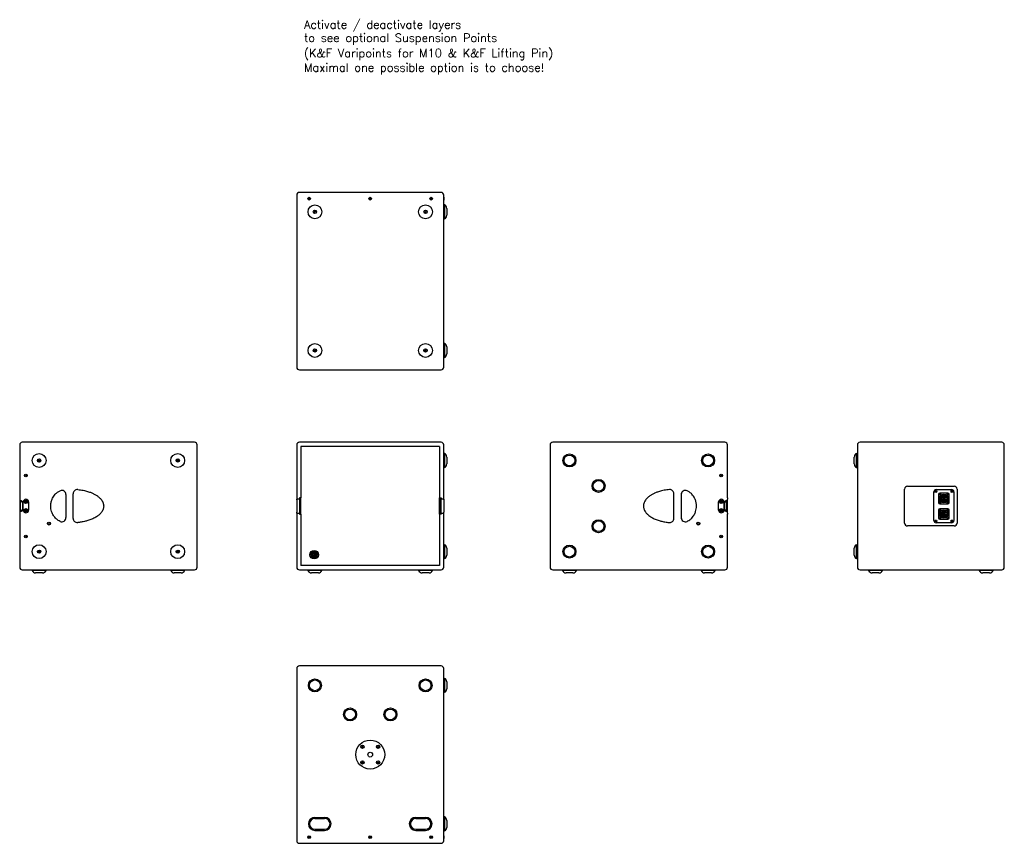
# Model space of a CAD drawing. Extents: x -40 to 3512, y -506 to 2466.
import ezdxf

# ---------------------------------------------------------------- set-up
doc = ezdxf.new("R2010")
doc.units = 0
doc.linetypes.add('Durchgehend', pattern=[0])
doc.layers.get('0').update_dxf_attribs({"linetype": 'CONTINUOUS'})
for name, color, linetype, lineweight in [('KF_NOMOS_LS_II_BOTTOM', 7, 'Durchgehend', 25), ('KF_NOMOS_LS_II_LEFT', 7, 'Durchgehend', 25), ('KF_NOMOS_LS_II_REAR', 7, 'Durchgehend', 25), ('KF_NOMOS_LS_II_RIGHT', 7, 'Durchgehend', 25), ('KF_NOMOS_LS_II_TOP', 7, 'Durchgehend', 25)]:
    doc.layers.add(name, color=color, linetype=linetype, lineweight=lineweight)
doc.layers.add('KF_NOMOS_LS_II_DIM', color=1, linetype='CONTINUOUS')
doc.layers.add('KF_NOMOS_LS_II_FRONT', color=7, linetype='Durchgehend')
doc.styles.add('MEASURE', font='txt_IV25.ttf', dxfattribs={"height": 2.5})

# ---------------------------------------------------------------- blocks, each defined once
blk = doc.blocks.new('KF_NOMOS_LS_II_RIGHT')
at = {"layer": 'KF_NOMOS_LS_II_RIGHT'}
for p, q in [((310.5, 0), (-310.5, 0)), ((-320, -9.5), (-320, -10)), ((-320, -10), (-320, -200.5)), ((320, -10), (320, -9.5)), ((320, -450), (320, -10)), ((-252.2, -66.2), (-251.7, -64)), ((-250.5, -67.8), (-252.2, -66.2)), ((-251.7, -64), (-249.5, -63.2)), ((-248.3, -67), (-250.5, -67.8)), ((-249.5, -63.2), (-247.8, -64.8)), ((-247.8, -64.8), (-248.3, -67)), ((247.8, -66.2), (248.3, -64)), ((249.5, -67.8), (247.8, -66.2)), ((248.3, -64), (250.5, -63.2)), ((251.7, -67), (249.5, -67.8)), ((250.5, -63.2), (252.2, -64.8)), ((252.2, -64.8), (251.7, -67)), ((-299.2, -120), (-298.4, -118.5)), ((-298.4, -121.5), (-299.2, -120)), ((-298.4, -118.5), (-296.6, -118.5)), ((-296.6, -121.5), (-298.4, -121.5)), ((-296.6, -118.5), (-295.8, -120)), ((-295.8, -120), (-296.6, -121.5)), ((-320, -200.5), (-320, -204.5)), ((-320, -204.5), (-320, -255.5)), ((-313.5, -211.5), (-320, -211.5)), ((-299.5, -213.8), (-297.4, -212.7)), ((-297.4, -212.7), (-295.5, -213.9)), ((-153, -188.3), (-153, -271.7)), ((-127, -274.4), (-127, -185.6)), ((-320, -248.5), (-313.5, -248.5)), ((-317, -242.5), (-317, -217.5)), ((-310, -215), (-310, -245)), ((-307, -245), (-307, -215)), ((-299.6, -244), (-297.7, -242.7)), ((-299.4, -246.3), (-299.6, -244)), ((-299.5, -216.1), (-299.5, -213.8)), ((-297.6, -217.3), (-299.5, -216.1)), ((-297.3, -247.3), (-299.4, -246.3)), ((-297.7, -242.7), (-295.6, -243.7)), ((-295.5, -216.2), (-297.6, -217.3)), ((-295.4, -246), (-297.3, -247.3)), ((-295.6, -243.7), (-295.4, -246)), ((-295.5, -213.9), (-295.5, -216.2)), ((-288, -215), (-288, -245)), ((-320, -255.5), (-320, -259.5)), ((-320, -259.5), (-320, -450)), ((-299.2, -340), (-298.4, -338.5)), ((-298.4, -341.5), (-299.2, -340)), ((-298.4, -338.5), (-296.6, -338.5)), ((-296.6, -341.5), (-298.4, -341.5)), ((-296.6, -338.5), (-295.8, -340)), ((-295.8, -340), (-296.6, -341.5)), ((-252.2, -395.2), (-251.7, -392.9)), ((-250.5, -396.8), (-252.2, -395.2)), ((-251.7, -392.9), (-249.5, -392.2)), ((-248.3, -396.1), (-250.5, -396.8)), ((-249.5, -392.2), (-247.8, -393.8)), ((-247.8, -393.8), (-248.3, -396.1)), ((247.8, -395.2), (248.3, -392.9)), ((249.5, -396.8), (247.8, -395.2)), ((248.3, -392.9), (250.5, -392.2)), ((251.7, -396.1), (249.5, -396.8)), ((250.5, -392.2), (252.2, -393.8)), ((252.2, -393.8), (251.7, -396.1)), ((-320, -450), (-320, -450.5)), ((-310.5, -460), (310.5, -460)), ((-275, -463), (-275, -460)), ((-225, -463), (-225, -460)), ((225, -463), (225, -460)), ((275, -463), (275, -460)), ((320, -450.5), (320, -450)), ((-225, -463), (-275, -463)), ((-237.5, -471), (-262.5, -471)), ((275, -463), (225, -463)), ((262.5, -471), (237.5, -471))]:
    blk.add_line(p, q, dxfattribs=at)
for centre, radius in [((-250, -65.5), 25), ((-250, -65.5), 6.25), ((-250, -65.5), 6), ((250, -65.5), 25), ((250, -65.5), 6), ((-297.5, -120), 5), ((-297.5, -215), 6), ((-297.5, -245), 6), ((-214.6, -293), 5.5), ((-214.6, -293), 4), ((-297.5, -340), 5), ((-250, -394.5), 25), ((-250, -394.5), 6), ((250, -394.5), 25), ((250, -394.5), 6)]:
    blk.add_circle(centre, radius, dxfattribs=at)
for centre, radius, start, end in [((-310.5, -9.5), 9.5, 90, 180), ((310.5, -9.5), 9.5, 0, 90), ((-168, -188.3), 15, 0, 114.5331), ((-112, -185.6), 15, 85.3524, 180), ((-297.5, -215), 9.5, 0, 180), ((-313.5, -217.5), 3.5, 0, 180), ((-313.5, -242.5), 3.5, 180, 0), ((-313.5, -215), 3.5, 0, 31.0027), ((-313.5, -245), 3.5, 328.9973, 0), ((-297.5, -245), 9.5, 180, 0), ((-168, -271.7), 15, 245.4669, 0), ((-112, -274.4), 15, 180, 274.6476), ((-310.5, -450.5), 9.5, 180, 270), ((310.5, -450.5), 9.5, 270, 0), ((-262.5, -457.2), 13.8, 204.7615, 270), ((-237.5, -457.2), 13.8, 270, 335.2385), ((237.5, -457.2), 13.8, 204.7615, 270), ((262.5, -457.2), 13.8, 270, 335.2385)]:
    blk.add_arc(centre, radius, start, end, dxfattribs=at)
for points, knots in [([(-174.2, -285.4), (-178.6, -283.3), (-182.8, -280.7), (-188.1, -276.2), (-189.6, -274.8), (-192.9, -271.4), (-194.7, -269.2), (-199.1, -263.1), (-201.5, -258.8), (-203.9, -252.8), (-204.5, -251.1), (-206, -246.3), (-206.8, -243.1), (-207.8, -236.6), (-208, -233.3), (-208, -230), (-208, -225.8), (-207.6, -221.6), (-206, -213.4), (-204.8, -209.4), (-202.6, -204.1), (-202, -202.7), (-200, -198.7), (-198.5, -196.2), (-195.2, -191.4), (-193.4, -189.2), (-190.3, -185.8), (-189, -184.6), (-185, -181.1), (-182.1, -178.9), (-177.4, -176.2), (-175.8, -175.4), (-174.2, -174.6)], [-15.052595, -15.052595, -15.052595, -15.052595, -13.432078, -13.432078, -12.749521, -12.749521, -11.832876, -11.832876, -10.251904, -10.251904, -9.679587, -9.679587, -8.602942, -8.602942, -7.526297, -7.526297, -7.526297, -6.156048, -6.156048, -4.785804, -4.785804, -4.271919, -4.271919, -3.318832, -3.318832, -2.365751, -2.365751, -1.802711, -1.802711, -0.592015, -0.592015, 0, 0, 0, 0]), ([(-110.8, -170.7), (-107.6, -170.9), (-104.4, -171.3), (-94.8, -172.5), (-88.3, -173.7), (-77.2, -176.4), (-72.4, -177.8), (-64.1, -180.7), (-60.6, -182.1), (-55.9, -184.2), (-54.6, -184.8), (-50.2, -187), (-47.1, -188.7), (-41.2, -192.4), (-38.3, -194.4), (-33.8, -198.1), (-32.1, -199.6), (-28.1, -203.6), (-25.9, -206.2), (-22.6, -210.9), (-21.4, -213.1), (-20, -216.1), (-19.6, -217), (-18.5, -219.8), (-18, -221.8), (-17.2, -226), (-17, -228.1), (-17, -230.1), (-17, -231.8), (-17.1, -233.4), (-17.6, -236.7), (-18, -238.3), (-18.9, -241.2), (-19.4, -242.4), (-20.7, -245.5), (-21.6, -247.3), (-24.4, -251.9), (-26.5, -254.6), (-31.2, -259.7), (-33.9, -262.1), (-40.6, -267.3), (-44.7, -270), (-53.4, -274.7), (-58, -276.9), (-67.6, -280.6), (-72.4, -282.2), (-79.1, -284), (-80.9, -284.5), (-87.9, -286.2), (-93.1, -287.2), (-102.6, -288.5), (-106.7, -289), (-110.8, -289.3)], [-25.811391, -25.811391, -25.811391, -25.811391, -24.819741, -24.819741, -22.81446, -22.81446, -21.271935, -21.271935, -20.085378, -20.085378, -19.644213, -19.644213, -18.531392, -18.531392, -17.418565, -17.418565, -16.653182, -16.653182, -15.552961, -15.552961, -14.706638, -14.706638, -14.391771, -14.391771, -13.648736, -13.648736, -12.905695, -12.905695, -12.905695, -12.320775, -12.320775, -11.735855, -11.735855, -11.267636, -11.267636, -10.566014, -10.566014, -9.438894, -9.438894, -8.269676, -8.269676, -6.707008, -6.707008, -5.108045, -5.108045, -3.509087, -3.509087, -2.946112, -2.946112, -1.277184, -1.277184, 0, 0, 0, 0]), ([(-313.5, -211.5), (-313.1, -211.5), (-312.6, -211.6), (-311.7, -211.9), (-311.3, -212.2), (-310.8, -212.7), (-310.7, -212.9), (-310.5, -213.2)], [-0.5328021, -0.5328021, -0.5328021, -0.5328021, -0.3985902, -0.3985902, -0.2643783, -0.2643783, -0.1809344, -0.1809344, -0.1809344, -0.1809344]), ([(-310.5, -246.8), (-310.7, -247.1), (-310.8, -247.3), (-311.3, -247.8), (-311.7, -248.1), (-312.6, -248.4), (-313.1, -248.5), (-313.5, -248.5)], [0.1809344, 0.1809344, 0.1809344, 0.1809344, 0.2643783, 0.2643783, 0.3985902, 0.3985902, 0.5328021, 0.5328021, 0.5328021, 0.5328021])]:
    blk.add_open_spline(points, degree=3, knots=knots, dxfattribs=at)
blk = doc.blocks.new('KF_NOMOS_LS_II_FRONT')
at = {"layer": 'KF_NOMOS_LS_II_FRONT'}
for p, q in [((255.5, 0), (-255.5, 0)), ((-265, -9.5), (-265, -10)), ((-265, -10), (-265, -206.2)), ((-250, -15), (-250, -200.5)), ((250, -15), (-250, -15)), ((250, -15), (250, -200.5)), ((265, -10), (265, -9.5)), ((265, -206.2), (265, -10)), ((268, -40.5), (265, -40.5)), ((268, -40.5), (268, -90.5)), ((276, -53), (276, -78)), ((268, -90.5), (265, -90.5)), ((-265, -208), (-265, -206.2)), ((-265, -208), (-265, -252)), ((-255.5, -204.5), (-264.5, -204.5)), ((-255.5, -200.5), (-255.5, -204.5)), ((-250, -200.5), (-255.5, -200.5)), ((-253.5, -201.5), (-255.5, -201.5)), ((-255.5, -204.5), (-255.5, -255.5)), ((-253.5, -258.5), (-253.5, -201.5)), ((-250.5, -201.5), (-253.5, -201.5)), ((-250.5, -258.5), (-250.5, -201.5)), ((-250, -210), (-250, -200.5)), ((-250, -250), (-250, -210)), ((250, -200.5), (255.5, -200.5)), ((250, -210), (250, -200.5)), ((250, -250), (250, -210)), ((250.5, -201.5), (253.5, -201.5)), ((250.5, -201.5), (250.5, -258.5)), ((255.5, -201.5), (253.5, -201.5)), ((253.5, -201.5), (253.5, -258.5)), ((255.5, -200.5), (255.5, -204.5)), ((264.5, -204.5), (255.5, -204.5)), ((255.5, -255.5), (255.5, -204.5)), ((265, -208), (265, -206.2)), ((265, -208), (265, -252)), ((-265, -253.8), (-265, -252)), ((-265, -253.8), (-265, -450)), ((-264.5, -255.5), (-255.5, -255.5)), ((-255.5, -255.5), (-255.5, -259.5)), ((-255.5, -258.5), (-253.5, -258.5)), ((-255.5, -259.5), (-250, -259.5)), ((-250.5, -258.5), (-253.5, -258.5)), ((-250, -259.5), (-250, -250)), ((-250, -259.5), (-250, -445)), ((250, -259.5), (250, -250)), ((250, -259.5), (250, -445)), ((255.5, -259.5), (250, -259.5)), ((250.5, -258.5), (253.5, -258.5)), ((253.5, -258.5), (255.5, -258.5)), ((255.5, -255.5), (264.5, -255.5)), ((255.5, -255.5), (255.5, -259.5)), ((265, -253.8), (265, -252)), ((265, -450), (265, -253.8)), ((268, -369.5), (265, -369.5)), ((268, -369.5), (268, -419.5)), ((276, -382), (276, -407)), ((-207.8, -403.1), (-208.3, -403.1)), ((-208.2, -407.8), (-207.8, -407.8)), ((-205.7, -396.9), (-205.7, -395.4)), ((-205, -404), (-205.6, -403.7)), ((-204.2, -415.3), (-204.2, -414.3)), ((-204.1, -408.7), (-204.1, -407.8)), ((-200.9, -402.3), (-200.9, -403.1)), ((-200.9, -414.3), (-200.9, -415.3)), ((-200.1, -406.8), (-199.3, -407.3)), ((-199.4, -395.4), (-199.4, -396.9)), ((-196.9, -403), (-197.3, -403)), ((-197.3, -407.7), (-196.8, -407.7)), ((268, -419.5), (265, -419.5)), ((-265, -450), (-265, -450.5)), ((-255.5, -460), (255.5, -460)), ((250, -445), (-250, -445)), ((-224.5, -463), (-224.5, -460)), ((-174.5, -463), (-174.5, -460)), ((174.5, -463), (174.5, -460)), ((224.5, -463), (224.5, -460)), ((265, -450.5), (265, -450)), ((-174.5, -463), (-224.5, -463)), ((-187, -471), (-212, -471)), ((224.5, -463), (174.5, -463)), ((212, -471), (187, -471))]:
    blk.add_line(p, q, dxfattribs=at)
for radius in [15.5, 15.4, 11.8]:
    blk.add_circle((-202.5, -405.4), radius, dxfattribs=at)
for centre, radius, start, end in [((255.5, -9.5), 9.5, 0, 90), ((-255.5, -9.5), 9.5, 90, 180), ((262.2, -53), 13.8, 0, 65.2385), ((262.2, -78), 13.8, 294.7615, 0), ((262.2, -382), 13.8, 0, 65.2385), ((-202.5, -405.4), 9.05, 110.1986, 259.4959), ((-202.5, -405.4), 6.15, 23.278, 158.1956), ((-202.5, -405.4), 5.75, 156.5919, 205.0041), ((-202.5, -405.4), 6.15, 203.278, 338.1956), ((-202.5, -405.4), 10.4, 72.5999, 107.4001), ((-202.5, -405.4), 3.5, 62.7971, 150), ((-202.5, -405.4), 2.85, 150, 235.8471), ((-202.5, -405.4), 10, 260.5028, 279.4972), ((-202.3, -406.3), 3.07, 232.1382, 342.2398), ((-202.5, -405.4), 9.05, 280.5041, 69.8014), ((-202.5, -405.4), 2.85, 330, 55.8471), ((-202.5, -405.4), 5.75, 336.5919, 25.0041), ((262.2, -407), 13.8, 294.7615, 0), ((-255.5, -450.5), 9.5, 180, 270), ((255.5, -450.5), 9.5, 270, 0), ((-212, -457.2), 13.8, 204.7615, 270), ((-187, -457.2), 13.8, 270, 335.2385), ((187, -457.2), 13.8, 204.7615, 270), ((212, -457.2), 13.8, 270, 335.2385)]:
    blk.add_arc(centre, radius, start, end, dxfattribs=at)
for points, knots in [([(-265, -206.2), (-265, -205.9), (-265, -205.7), (-265, -205.2), (-264.9, -204.9), (-264.8, -204.6), (-264.7, -204.5), (-264.5, -204.5)], [0.1809344, 0.1809344, 0.1809344, 0.1809344, 0.2643783, 0.2643783, 0.3985902, 0.3985902, 0.5328021, 0.5328021, 0.5328021, 0.5328021]), ([(264.5, -204.5), (264.7, -204.5), (264.8, -204.6), (264.9, -204.9), (265, -205.2), (265, -205.7), (265, -205.9), (265, -206.2)], [-0.5328021, -0.5328021, -0.5328021, -0.5328021, -0.3985902, -0.3985902, -0.2643783, -0.2643783, -0.1809344, -0.1809344, -0.1809344, -0.1809344]), ([(-264.5, -255.5), (-264.7, -255.5), (-264.8, -255.4), (-264.9, -255.1), (-265, -254.8), (-265, -254.3), (-265, -254.1), (-265, -253.8)], [-0.5328021, -0.5328021, -0.5328021, -0.5328021, -0.3985902, -0.3985902, -0.2643783, -0.2643783, -0.1809344, -0.1809344, -0.1809344, -0.1809344]), ([(265, -253.8), (265, -254.1), (265, -254.3), (265, -254.8), (264.9, -255.1), (264.8, -255.4), (264.7, -255.5), (264.5, -255.5)], [0.1809344, 0.1809344, 0.1809344, 0.1809344, 0.2643783, 0.2643783, 0.3985902, 0.3985902, 0.5328021, 0.5328021, 0.5328021, 0.5328021])]:
    blk.add_open_spline(points, degree=3, knots=knots, dxfattribs=at)
blk = doc.blocks.new('KF_NOMOS_LS_II_BOTTOM')
at = {"layer": 'KF_NOMOS_LS_II_BOTTOM'}
for p, q in [((255.5, 0), (-255.5, 0)), ((-265, -9.5), (-265, -630.5)), ((-221.7, -22.9), (-221.2, -21.2)), ((-220.5, -24.1), (-221.7, -22.9)), ((-221.2, -21.2), (-219.5, -20.9)), ((-218.8, -23.8), (-220.5, -24.1)), ((-219.5, -20.9), (-218.3, -22.1)), ((-218.3, -22.1), (-218.8, -23.8)), ((-1.7, -22.8), (-1.2, -21.2)), ((-0.5, -24.1), (-1.7, -22.8)), ((-1.2, -21.2), (0.5, -20.9)), ((1.2, -23.8), (-0.5, -24.1)), ((0.5, -20.9), (1.7, -22.2)), ((1.7, -22.2), (1.2, -23.8)), ((218.3, -22.9), (218.8, -21.2)), ((219.5, -24.1), (218.3, -22.9)), ((218.8, -21.2), (220.5, -20.9)), ((221.2, -23.8), (219.5, -24.1)), ((220.5, -20.9), (221.7, -22.1)), ((221.7, -22.1), (221.2, -23.8)), ((265, -630.5), (265, -9.5)), ((265.3, -17.5), (265, -17.5)), ((265.3, -27.5), (265, -27.5)), ((265.3, -17.5), (265.3, -27.5)), ((-201.8, -69.6), (-200.3, -67.8)), ((-201, -71.7), (-201.8, -69.6)), ((-200.3, -67.8), (-198, -68.3)), ((-197.2, -70.4), (-198.7, -72.2)), ((-198, -68.3), (-197.2, -70.4)), ((197.2, -70.5), (198, -68.3)), ((198.8, -72.2), (197.2, -70.5)), ((198, -68.3), (200.2, -67.8)), ((200.2, -67.8), (201.8, -69.5)), ((201.8, -69.5), (201, -71.7)), ((268, -45), (265, -45)), ((268, -45), (268, -95)), ((276, -57.5), (276, -82.5)), ((-198.7, -72.2), (-201, -71.7)), ((201, -71.7), (198.8, -72.2)), ((268, -95), (265, -95)), ((-201.8, -570.4), (-201, -568.3)), ((-201, -568.3), (-198.8, -567.8)), ((-198.8, -567.8), (-197.2, -569.6)), ((197.2, -570.4), (198, -568.3)), ((198, -568.3), (200.2, -567.8)), ((200.2, -567.8), (201.8, -569.6)), ((268, -545), (265, -545)), ((268, -545), (268, -595)), ((276, -557.5), (276, -582.5)), ((-200.2, -572.2), (-201.8, -570.4)), ((-198, -571.7), (-200.2, -572.2)), ((-197.2, -569.6), (-198, -571.7)), ((198.8, -572.2), (197.2, -570.4)), ((201, -571.7), (198.8, -572.2)), ((201.8, -569.6), (201, -571.7)), ((268, -595), (265, -595)), ((-255.5, -640), (255.5, -640))]:
    blk.add_line(p, q, dxfattribs=at)
for centre, radius in [((-220, -22.5), 5), ((0, -22.5), 5), ((220, -22.5), 5), ((-199.5, -70), 25), ((-199.5, -70), 6), ((199.5, -70), 25), ((199.5, -70), 6), ((-199.5, -570), 25), ((-199.5, -570), 6), ((199.5, -570), 25), ((199.5, -570), 6.25), ((199.5, -570), 6)]:
    blk.add_circle(centre, radius, dxfattribs=at)
for centre, radius, start, end in [((-255.5, -9.5), 9.5, 90, 180), ((255.5, -9.5), 9.5, 0, 90), ((262.2, -57.5), 13.8, 0, 65.2385), ((262.2, -82.5), 13.8, 294.7615, 0), ((262.2, -557.5), 13.8, 0, 65.2385), ((262.2, -582.5), 13.8, 294.7615, 0), ((-255.5, -630.5), 9.5, 180, 270), ((255.5, -630.5), 9.5, 270, 0)]:
    blk.add_arc(centre, radius, start, end, dxfattribs=at)
blk = doc.blocks.new('KF_NOMOS_LS_II_TOP')
for p, q in [((-199.5, 93.5), (-164.5, 93.5)), ((-199.5, 89.5), (-164.5, 89.5)), ((164.5, 93.5), (199.5, 93.5)), ((164.5, 89.5), (199.5, 89.5)), ((-199.5, 50.5), (-164.5, 50.5)), ((-199.5, 46.5), (-164.5, 46.5)), ((164.5, 50.5), (199.5, 50.5)), ((164.5, 46.5), (199.5, 46.5))]:
    blk.add_line(p, q)
at = {"layer": 'KF_NOMOS_LS_II_TOP'}
for p, q in [((255.5, 640), (-255.5, 640)), ((-265, 630.5), (-265, 9.5)), ((265, 9.5), (265, 630.5)), ((268, 595), (265, 595)), ((268, 595), (268, 545)), ((276, 582.5), (276, 557.5)), ((268, 545), (265, 545)), ((-30.6, 348.3), (-29.4, 350.3)), ((-29.4, 346.3), (-30.6, 348.3)), ((-29.4, 350.3), (-27.1, 350.2)), ((-27.1, 346.2), (-29.4, 346.3)), ((-27.1, 350.2), (-25.9, 348.2)), ((-25.9, 348.2), (-27.1, 346.2)), ((25.9, 348.3), (27.1, 350.3)), ((27.1, 346.3), (25.9, 348.3)), ((27.1, 350.3), (29.4, 350.2)), ((29.4, 346.2), (27.1, 346.3)), ((29.4, 350.2), (30.6, 348.2)), ((30.6, 348.2), (29.4, 346.2)), ((-30.6, 291.8), (-29.4, 293.8)), ((-29.4, 289.8), (-30.6, 291.8)), ((-29.4, 293.8), (-27.1, 293.7)), ((-27.1, 289.7), (-29.4, 289.8)), ((-27.1, 293.7), (-25.9, 291.7)), ((-25.9, 291.7), (-27.1, 289.7)), ((25.9, 291.8), (27.1, 293.8)), ((27.1, 289.8), (25.9, 291.8)), ((27.1, 293.8), (29.4, 293.7)), ((29.4, 289.7), (27.1, 289.8)), ((29.4, 293.7), (30.6, 291.7)), ((30.6, 291.7), (29.4, 289.7)), ((268, 95), (265, 95)), ((268, 95), (268, 45)), ((276, 82.5), (276, 57.5)), ((268, 45), (265, 45)), ((-255.5, 0), (255.5, 0)), ((-221.7, 22.9), (-220.5, 24.1)), ((-221.2, 21.2), (-221.7, 22.9)), ((-219.5, 20.9), (-221.2, 21.2)), ((-220.5, 24.1), (-218.8, 23.8)), ((-218.3, 22.1), (-219.5, 20.9)), ((-218.8, 23.8), (-218.3, 22.1)), ((-1.7, 22.9), (-0.5, 24.1)), ((-1.2, 21.2), (-1.7, 22.9)), ((0.5, 20.9), (-1.2, 21.2)), ((-0.5, 24.1), (1.2, 23.8)), ((1.7, 22.1), (0.5, 20.9)), ((1.2, 23.8), (1.7, 22.1)), ((218.3, 22.8), (219.5, 24.1)), ((218.9, 21.2), (218.3, 22.8)), ((220.5, 20.9), (218.9, 21.2)), ((219.5, 24.1), (221.1, 23.8)), ((221.7, 22.2), (220.5, 20.9)), ((221.1, 23.8), (221.7, 22.2)), ((265.3, 27.5), (265, 27.5)), ((265.3, 17.5), (265, 17.5)), ((265.3, 27.5), (265.3, 17.5))]:
    blk.add_line(p, q, dxfattribs=at)
for centre, radius in [((-199.5, 570), 23.5), ((-199.5, 570), 19.5), ((199.5, 570), 23.5), ((199.5, 570), 19.5), ((-72.8, 465), 23.5), ((-72.8, 465), 19.5), ((72.8, 465), 23.5), ((72.8, 465), 19.5), ((0, 320), 52.3), ((-28.3, 348.2), 6), ((0, 320), 8.65), ((28.3, 348.2), 6), ((-28.3, 291.7), 6), ((28.3, 291.7), 6), ((-220, 22.5), 5), ((0, 22.5), 5), ((220, 22.5), 5)]:
    blk.add_circle(centre, radius, dxfattribs=at)
for centre, radius, start, end in [((-255.5, 630.5), 9.5, 90, 180), ((255.5, 630.5), 9.5, 0, 90), ((262.2, 582.5), 13.8, 0, 65.2385), ((262.2, 557.5), 13.8, 294.7615, 0), ((-199.5, 70), 23.5, 90, 270), ((-199.5, 70), 19.5, 90, 270), ((-164.5, 70), 23.5, 270, 90), ((-164.5, 70), 19.5, 270, 90), ((164.5, 70), 23.5, 90, 270), ((164.5, 70), 19.5, 90, 270), ((199.5, 70), 23.5, 270, 90), ((199.5, 70), 19.5, 270, 90), ((262.2, 82.5), 13.8, 0, 65.2385), ((262.2, 57.5), 13.8, 294.7615, 0), ((-255.5, 9.5), 9.5, 180, 270), ((255.5, 9.5), 9.5, 270, 0)]:
    blk.add_arc(centre, radius, start, end, dxfattribs=at)
blk = doc.blocks.new('KF_NOMOS_LS_II_LEFT')
at = {"layer": 'KF_NOMOS_LS_II_LEFT'}
for p, q in [((310.5, 0), (-310.5, 0)), ((-320, -9.5), (-320, -10)), ((-320, -10), (-320, -450)), ((320, -10), (320, -9.5)), ((320, -200.5), (320, -10)), ((295.8, -120), (296.6, -118.5)), ((296.6, -121.5), (295.8, -120)), ((296.6, -118.5), (298.4, -118.5)), ((298.4, -121.5), (296.6, -121.5)), ((298.4, -118.5), (299.2, -120)), ((299.2, -120), (298.4, -121.5)), ((127, -274.4), (127, -185.6)), ((153, -188.3), (153, -271.7)), ((295.4, -214.1), (297.3, -212.7)), ((297.3, -212.7), (299.4, -213.6)), ((320, -211.5), (313.5, -211.5)), ((320, -200.5), (320, -204.5)), ((320, -255.5), (320, -204.5)), ((288, -245), (288, -215)), ((295.6, -216.4), (295.4, -214.1)), ((295.4, -244.1), (297.3, -242.7)), ((295.6, -246.4), (295.4, -244.1)), ((297.7, -217.3), (295.6, -216.4)), ((297.7, -247.3), (295.6, -246.4)), ((297.3, -242.7), (299.4, -243.6)), ((299.6, -215.9), (297.7, -217.3)), ((299.6, -245.9), (297.7, -247.3)), ((299.4, -213.6), (299.6, -215.9)), ((299.4, -243.6), (299.6, -245.9)), ((307, -215), (307, -245)), ((310, -245), (310, -215)), ((313.5, -248.5), (320, -248.5)), ((317, -217.5), (317, -242.5)), ((320, -255.5), (320, -259.5)), ((320, -450), (320, -259.5)), ((295.8, -340), (296.6, -338.5)), ((296.6, -341.5), (295.8, -340)), ((296.6, -338.5), (298.4, -338.5)), ((298.4, -341.5), (296.6, -341.5)), ((298.4, -338.5), (299.2, -340)), ((299.2, -340), (298.4, -341.5)), ((-320, -450), (-320, -450.5)), ((-310.5, -460), (310.5, -460)), ((-275, -463), (-275, -460)), ((-225, -463), (-225, -460)), ((225, -463), (225, -460)), ((275, -463), (275, -460)), ((320, -450.5), (320, -450)), ((-225, -463), (-275, -463)), ((-237.5, -471), (-262.5, -471)), ((275, -463), (225, -463)), ((262.5, -471), (237.5, -471))]:
    blk.add_line(p, q, dxfattribs=at)
for centre, radius in [((-250, -65.5), 23.5), ((-250, -65.5), 19.5), ((250, -65.5), 23.5), ((250, -65.5), 19.5), ((-145, -157.2), 23.5), ((-145, -157.2), 19.5), ((297.5, -120), 5), ((297.5, -215), 6), ((297.5, -245), 6), ((-145, -302.8), 23.5), ((-145, -302.8), 19.5), ((214.6, -293), 5.5), ((214.6, -293), 4), ((297.5, -340), 5), ((-250, -394.5), 23.5), ((-250, -394.5), 19.5), ((250, -394.5), 23.5), ((250, -394.5), 19.5)]:
    blk.add_circle(centre, radius, dxfattribs=at)
for centre, radius, start, end in [((310.5, -9.5), 9.5, 0, 90), ((-310.5, -9.5), 9.5, 90, 180), ((112, -185.6), 15, 0, 94.6476), ((168, -188.3), 15, 65.4669, 180), ((297.5, -215), 9.5, 0, 180), ((297.5, -245), 9.5, 180, 0), ((313.5, -215), 3.5, 148.9973, 180), ((313.5, -217.5), 3.5, 0, 180), ((313.5, -242.5), 3.5, 180, 0), ((313.5, -245), 3.5, 180, 211.0027), ((112, -274.4), 15, 265.3524, 0), ((168, -271.7), 15, 180, 294.5331), ((-310.5, -450.5), 9.5, 180, 270), ((310.5, -450.5), 9.5, 270, 0), ((-262.5, -457.2), 13.8, 204.7615, 270), ((-237.5, -457.2), 13.8, 270, 335.2385), ((237.5, -457.2), 13.8, 204.7615, 270), ((262.5, -457.2), 13.8, 270, 335.2385)]:
    blk.add_arc(centre, radius, start, end, dxfattribs=at)
for points, knots in [([(110.8, -170.7), (107.6, -170.9), (104.4, -171.3), (94.8, -172.5), (88.3, -173.7), (77.2, -176.4), (72.4, -177.8), (64.1, -180.7), (60.6, -182.1), (55.9, -184.2), (54.6, -184.8), (50.2, -187), (47.1, -188.7), (41.2, -192.4), (38.3, -194.4), (33.8, -198.1), (32.1, -199.6), (28.1, -203.6), (25.9, -206.2), (22.6, -210.9), (21.4, -213.1), (20, -216.1), (19.6, -217), (18.5, -219.8), (18, -221.8), (17.2, -226), (17, -228.1), (17, -230.1), (17, -231.8), (17.1, -233.4), (17.6, -236.7), (18, -238.3), (18.9, -241.2), (19.4, -242.4), (20.7, -245.5), (21.6, -247.3), (24.4, -251.9), (26.5, -254.6), (31.2, -259.7), (33.9, -262.1), (40.6, -267.3), (44.7, -270), (53.4, -274.7), (58, -276.9), (67.6, -280.6), (72.4, -282.2), (79.1, -284), (80.9, -284.5), (87.9, -286.2), (93.1, -287.2), (102.6, -288.5), (106.7, -289), (110.8, -289.3)], [-25.811391, -25.811391, -25.811391, -25.811391, -24.819741, -24.819741, -22.81446, -22.81446, -21.271935, -21.271935, -20.085378, -20.085378, -19.644213, -19.644213, -18.531392, -18.531392, -17.418565, -17.418565, -16.653182, -16.653182, -15.552961, -15.552961, -14.706638, -14.706638, -14.391771, -14.391771, -13.648736, -13.648736, -12.905695, -12.905695, -12.905695, -12.320775, -12.320775, -11.735855, -11.735855, -11.267636, -11.267636, -10.566014, -10.566014, -9.438894, -9.438894, -8.269676, -8.269676, -6.707008, -6.707008, -5.108045, -5.108045, -3.509087, -3.509087, -2.946112, -2.946112, -1.277184, -1.277184, 0, 0, 0, 0]), ([(174.2, -285.4), (178.6, -283.3), (182.8, -280.7), (188.1, -276.2), (189.6, -274.8), (192.9, -271.4), (194.7, -269.2), (199.1, -263.1), (201.5, -258.8), (203.9, -252.8), (204.5, -251.1), (206, -246.3), (206.8, -243.1), (207.8, -236.6), (208, -233.3), (208, -230), (208, -225.8), (207.6, -221.6), (206, -213.4), (204.8, -209.4), (202.6, -204.1), (202, -202.7), (200, -198.7), (198.5, -196.2), (195.2, -191.4), (193.4, -189.2), (190.3, -185.8), (189, -184.6), (185, -181.1), (182.1, -178.9), (177.4, -176.2), (175.8, -175.4), (174.2, -174.6)], [-15.052595, -15.052595, -15.052595, -15.052595, -13.432078, -13.432078, -12.749521, -12.749521, -11.832876, -11.832876, -10.251904, -10.251904, -9.679587, -9.679587, -8.602942, -8.602942, -7.526297, -7.526297, -7.526297, -6.156048, -6.156048, -4.785804, -4.785804, -4.271919, -4.271919, -3.318832, -3.318832, -2.365751, -2.365751, -1.802711, -1.802711, -0.592015, -0.592015, 0, 0, 0, 0]), ([(310.5, -213.2), (310.7, -212.9), (310.8, -212.7), (311.3, -212.2), (311.7, -211.9), (312.6, -211.6), (313.1, -211.5), (313.5, -211.5)], [0.1809344, 0.1809344, 0.1809344, 0.1809344, 0.2643783, 0.2643783, 0.3985902, 0.3985902, 0.5328021, 0.5328021, 0.5328021, 0.5328021]), ([(313.5, -248.5), (313.1, -248.5), (312.6, -248.4), (311.7, -248.1), (311.3, -247.8), (310.8, -247.3), (310.7, -247.1), (310.5, -246.8)], [-0.5328021, -0.5328021, -0.5328021, -0.5328021, -0.3985902, -0.3985902, -0.2643783, -0.2643783, -0.1809344, -0.1809344, -0.1809344, -0.1809344])]:
    blk.add_open_spline(points, degree=3, knots=knots, dxfattribs=at)
blk = doc.blocks.new('KF_NOMOS_LS_II_REAR')
at = {"layer": 'KF_NOMOS_LS_II_REAR'}
for p, q in [((255.5, 0), (-255.5, 0)), ((-265, -9.5), (-265, -10)), ((-265, -10), (-265, -450)), ((265, -10), (265, -9.5)), ((265, -450), (265, -10)), ((-276, -78), (-276, -53)), ((-268, -90.5), (-268, -40.5)), ((-268, -40.5), (-265, -40.5)), ((-268, -90.5), (-265, -90.5)), ((-94.5, -291.4), (-94.5, -168.6)), ((-84.4, -158.5), (84.4, -158.5)), ((16.2, -176.3), (17.5, -175.6)), ((16.3, -177.7), (16.2, -176.3)), ((17.5, -175.6), (18.7, -176.3)), ((18.7, -176.3), (18.8, -177.7)), ((19, -170.5), (75, -170.5)), ((75.2, -176.3), (76.5, -175.6)), ((75.3, -177.7), (75.2, -176.3)), ((76.5, -175.6), (77.7, -176.3)), ((77.7, -176.3), (77.8, -177.7)), ((94.5, -168.6), (94.5, -291.4)), ((11, -282.5), (11, -178.5)), ((17.5, -178.4), (16.3, -177.7)), ((18.8, -177.7), (17.5, -178.4)), ((28, -188), (28, -217)), ((61.5, -183.5), (32.5, -183.5)), ((41.7, -200.2), (41.3, -200.2)), ((41.4, -204.9), (41.8, -204.9)), ((44.5, -201.1), (43.8, -200.6)), ((43.9, -212.5), (43.9, -211)), ((45.4, -193.6), (45.4, -192.6)), ((45.4, -205.6), (45.4, -204.9)), ((48.6, -192.6), (48.6, -193.6)), ((48.6, -199.2), (48.6, -200.1)), ((49.5, -203.9), (50, -204.2)), ((50.1, -211), (50.1, -212.5)), ((52.6, -200.1), (52.2, -200.1)), ((52.3, -204.8), (52.7, -204.8)), ((66, -217), (66, -188)), ((76.5, -178.4), (75.3, -177.7)), ((77.8, -177.7), (76.5, -178.4)), ((83, -178.5), (83, -282.5)), ((28, -244), (28, -273)), ((32.5, -221.5), (61.5, -221.5)), ((61.5, -239.5), (32.5, -239.5)), ((66, -273), (66, -244)), ((16.2, -283.3), (17.5, -282.6)), ((16.3, -284.7), (16.2, -283.3)), ((17.5, -282.6), (18.7, -283.3)), ((18.7, -283.3), (18.8, -284.7)), ((32.5, -277.5), (61.5, -277.5)), ((41.7, -256.2), (41.3, -256.2)), ((41.4, -260.9), (41.8, -260.9)), ((44.5, -257.1), (43.8, -256.6)), ((43.9, -268.5), (43.9, -267)), ((45.4, -249.6), (45.4, -248.6)), ((45.4, -261.6), (45.4, -260.9)), ((48.6, -248.6), (48.6, -249.6)), ((48.6, -255.2), (48.6, -256.1)), ((49.5, -259.9), (50, -260.2)), ((50.1, -267), (50.1, -268.5)), ((52.6, -256.1), (52.2, -256.1)), ((52.3, -260.8), (52.7, -260.8)), ((75.2, -283.3), (76.5, -282.6)), ((75.3, -284.7), (75.2, -283.3)), ((76.5, -282.6), (77.7, -283.3)), ((77.7, -283.3), (77.8, -284.7)), ((84.4, -301.5), (-84.4, -301.5)), ((17.5, -285.4), (16.3, -284.7)), ((18.8, -284.7), (17.5, -285.4)), ((75, -290.5), (19, -290.5)), ((76.5, -285.4), (75.3, -284.7)), ((77.8, -284.7), (76.5, -285.4)), ((-276, -407), (-276, -382)), ((-268, -419.5), (-268, -369.5)), ((-268, -369.5), (-265, -369.5)), ((-268, -419.5), (-265, -419.5)), ((-265, -450), (-265, -450.5)), ((-255.5, -460), (255.5, -460)), ((-224.5, -463), (-224.5, -460)), ((-174.5, -463), (-174.5, -460)), ((174.5, -463), (174.5, -460)), ((224.5, -463), (224.5, -460)), ((265, -450.5), (265, -450)), ((-174.5, -463), (-224.5, -463)), ((-187, -471), (-212, -471)), ((224.5, -463), (174.5, -463)), ((212, -471), (187, -471))]:
    blk.add_line(p, q, dxfattribs=at)
for centre, radius in [((17.5, -177), 3.73), ((76.5, -177), 3.73), ((32.4, -187.9), 3), ((47, -202.5), 15.4), ((47, -202.5), 11.8), ((61.5, -188), 3), ((32.4, -217.1), 3), ((32.4, -217.1), 3), ((32.4, -243.9), 3), ((47, -258.5), 15.4), ((47, -258.5), 11.8), ((61.5, -244), 3), ((61.5, -244), 3), ((61.6, -217.1), 3), ((61.6, -217.1), 3), ((17.5, -284), 3.73), ((32.4, -273.1), 3), ((32.4, -273.1), 3), ((61.6, -273.1), 3), ((61.6, -273.1), 3), ((76.5, -284), 3.73)]:
    blk.add_circle(centre, radius, dxfattribs=at)
for centre, radius, start, end in [((-255.5, -9.5), 9.5, 90, 180), ((255.5, -9.5), 9.5, 0, 90), ((-262.2, -53), 13.8, 114.7615, 180), ((-262.2, -78), 13.8, 180, 245.2385), ((-84.4, -168.6), 10.1, 90, 180), ((19, -178.5), 8, 90, 180), ((75, -178.5), 8, 0, 90), ((84.4, -168.6), 10.1, 0, 90), ((32.5, -188), 4.5, 90, 180), ((47, -202.5), 9.05, 100.5041, 249.8014), ((47, -202.5), 5.75, 156.5919, 205.0041), ((47, -202.5), 6.15, 23.278, 158.1956), ((47, -202.5), 6.15, 203.278, 338.1956), ((46.7, -201.6), 3.07, 52.1382, 162.2398), ((47, -202.5), 10.4, 252.5999, 287.4001), ((47, -202.5), 2.85, 150, 235.8471), ((47, -202.5), 10, 80.5028, 99.4972), ((47, -202.5), 3.5, 242.7971, 330), ((47, -202.5), 9.05, 290.1986, 79.4959), ((47, -202.5), 2.85, 330, 55.8471), ((47, -202.5), 5.75, 336.5919, 25.0041), ((61.5, -188), 4.5, 0, 90), ((32.5, -217), 4.5, 180, 270), ((32.5, -244), 4.5, 90, 180), ((47, -258.5), 10, 80.5028, 99.4972), ((61.5, -217), 4.5, 270, 0), ((61.5, -244), 4.5, 0, 90), ((19, -282.5), 8, 180, 270), ((32.5, -273), 4.5, 180, 270), ((47, -258.5), 9.05, 100.5041, 249.8014), ((47, -258.5), 5.75, 156.5919, 205.0041), ((47, -258.5), 6.15, 23.278, 158.1956), ((47, -258.5), 6.15, 203.278, 338.1956), ((46.7, -257.6), 3.07, 52.1382, 162.2398), ((47, -258.5), 10.4, 252.5999, 287.4001), ((47, -258.5), 2.85, 150, 235.8471), ((47, -258.5), 3.5, 242.7971, 330), ((47, -258.5), 9.05, 290.1986, 79.4959), ((47, -258.5), 2.85, 330, 55.8471), ((47, -258.5), 5.75, 336.5919, 25.0041), ((61.5, -273), 4.5, 270, 0), ((75, -282.5), 8, 270, 0), ((-84.4, -291.4), 10.1, 180, 270), ((84.4, -291.4), 10.1, 270, 0), ((-262.2, -382), 13.8, 114.7615, 180), ((-262.2, -407), 13.8, 180, 245.2385), ((-255.5, -450.5), 9.5, 180, 270), ((255.5, -450.5), 9.5, 270, 0), ((-212, -457.2), 13.8, 204.7615, 270), ((-187, -457.2), 13.8, 270, 335.2385), ((187, -457.2), 13.8, 204.7615, 270), ((212, -457.2), 13.8, 270, 335.2385)]:
    blk.add_arc(centre, radius, start, end, dxfattribs=at)

msp = doc.modelspace()

# ---------------------------------------------------------------- block references
at = {"layer": 'KF_NOMOS_LS_II_BOTTOM'}
msp.add_blockref('KF_NOMOS_LS_II_BOTTOM', (1224.6, 1842.3), dxfattribs=at)
at = {"layer": 'KF_NOMOS_LS_II_FRONT'}
msp.add_blockref('KF_NOMOS_LS_II_FRONT', (1224.6, 940.7), dxfattribs=at)
at = {"layer": 'KF_NOMOS_LS_II_LEFT'}
msp.add_blockref('KF_NOMOS_LS_II_LEFT', (2193.3, 940.7), dxfattribs=at)
at = {"layer": 'KF_NOMOS_LS_II_REAR'}
msp.add_blockref('KF_NOMOS_LS_II_REAR', (3246.8, 940.7), dxfattribs=at)
at = {"layer": 'KF_NOMOS_LS_II_TOP'}
for name, p in [('KF_NOMOS_LS_II_RIGHT', (280.1, 940.7)), ('KF_NOMOS_LS_II_TOP', (1224.6, -506.1))]:
    msp.add_blockref(name, p, dxfattribs=at)

# ---------------------------------------------------------------- texts
at = {"layer": 'KF_NOMOS_LS_II_DIM', "style": 'MEASURE'}
for s, p in [('Activate / deactivate layers', (985.7, 2433)), ('to see optional Suspension Points', (985.7, 2385.2)), ('(K&F Varipoints for M10 & K&F Lifting Pin)', (985.7, 2330.1)), ('Maximal one possible option is to choose!', (985.7, 2278))]:
    msp.add_text(s, height=30, dxfattribs=at).set_placement(p)

doc.saveas('drawing.dxf')
